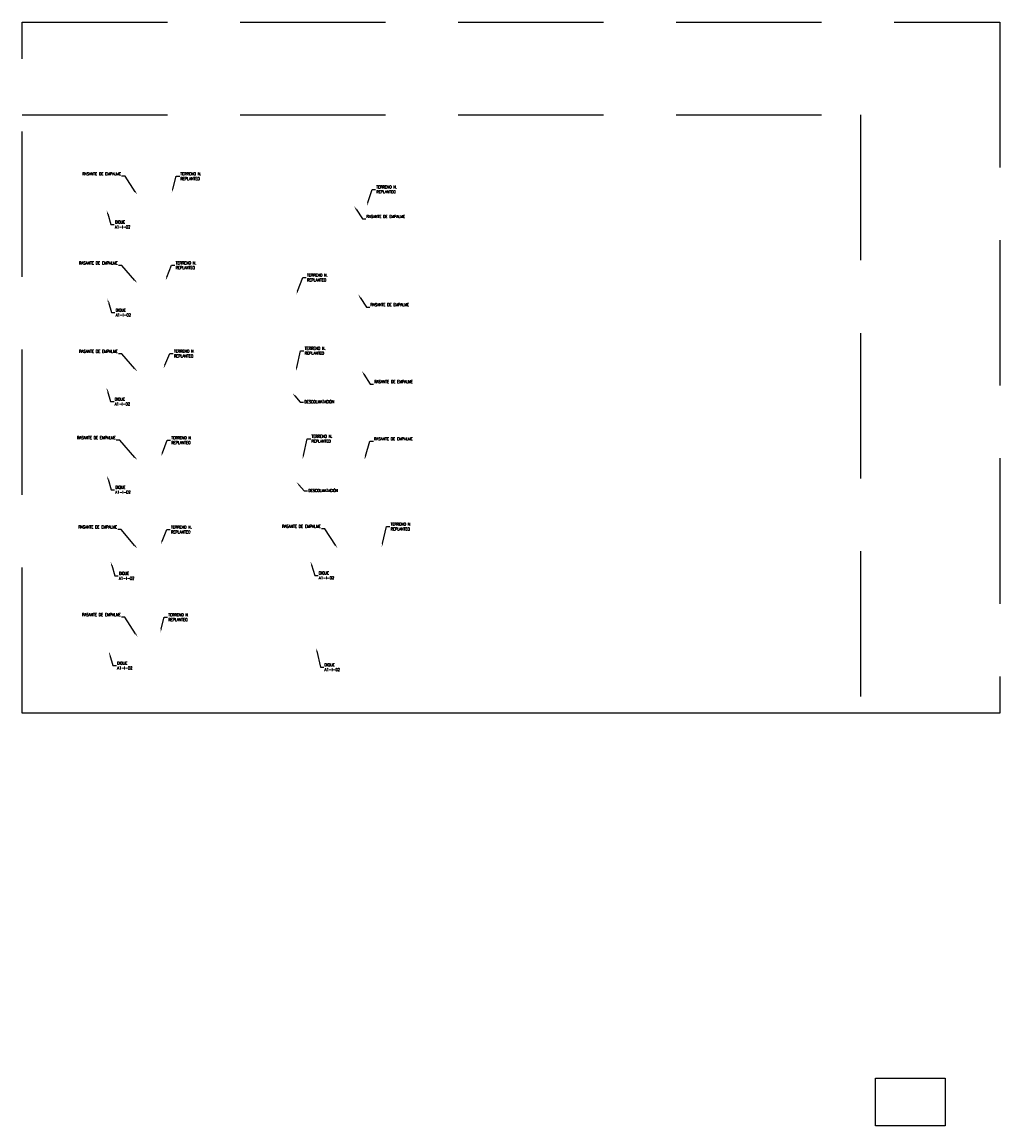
# Model space of a CAD drawing. Header units: metres. Extents: x 768989 to 770994, y 8991298 to 8992309.
# Tile 57 of 57: x 770826 to 770994, y 8991298 to 8991488. Entities that reach past the tile are written whole.
import ezdxf
from ezdxf import colors
from ezdxf.entities.mleader import LeaderData, LeaderLine
from ezdxf.math import Vec2, Vec3

# ---------------------------------------------------------------- set-up
doc = ezdxf.new("R2010")
doc.units = ezdxf.units.M
doc.linetypes.add('DASHED2', pattern=[0.375, 0.25, -0.125])
doc.styles.add('AIR-Simplex.(0.80)', font='simplex.shx', dxfattribs={"width": 0.8})

msp = doc.modelspace()

# ---------------------------------------------------------------- linework, layer by layer
msp.add_lwpolyline([(770972.837, 8991306.175), (770984.837, 8991306.175), (770984.837, 8991297.982), (770972.837, 8991297.982)], close=True)
at = {"layer": 'Defpoints', "color": 250, "linetype": 'DASHED2', "ltscale": 100}
for points in [[(770826.057, 8991487.778), (770994.257, 8991487.778), (770994.257, 8991368.978), (770826.057, 8991368.978)], [(770826.057, 8991471.814), (770970.257, 8991471.814), (770970.257, 8991368.978), (770826.057, 8991368.978)]]:
    msp.add_lwpolyline(points, close=True, dxfattribs=at)

# ---------------------------------------------------------------- next in the draw order: leaders
ml = msp.add_multileader_mtext('Standard')
ml.set_content('\\A1;{\\C256;RASANTE DE EMPALME}', color=7, style='AIR-Simplex.(0.80)')
ml.set_leader_properties(color=256, linetype='Continuous', lineweight=-1)
ml.build(insert=Vec2(0, 0))
ml.multileader.update_dxf_attribs({"text_left_attachment_type": 2, "text_right_attachment_type": 2, "dogleg_length": 2.5, "arrow_head_size": 0.6, "scale": 2})
ctx = ml.context
ctx.base_point, ctx.scale, ctx.char_height, ctx.arrow_head_size, ctx.landing_gap_size, ctx.plane_origin = Vec3(770839.178, 8991461.268), 2, 0.5, 0.6, 0.125, Vec3(770820.315, 8991459.234)
ctx.left_attachment, ctx.right_attachment, ctx.text_align_type = 2, 2, 2
notes = []
notes.append((ctx, [(1, (1, 1, 0), (770843.766, 8991461.268), (-1, 0), 0.586, [(0, [(770845.868, 8991458.118)], 0, [])])]))
ctx.mtext.insert, ctx.mtext.width, ctx.mtext.alignment, ctx.mtext.flow_direction = Vec3(770843.055, 8991461.934), 3.75738, 3, 5
ctx.mtext.has_bg_fill, ctx.mtext.bg_color, ctx.mtext.bg_scale_factor, ctx.mtext.bg_transparency, ctx.mtext.use_window_bg_color = 1, -1027028792, 1.5, 0, 1
ml = msp.add_multileader_mtext('Standard')
ml.set_content('\\A1;{\\C256;TERRENO N.\\PREPLANTEO}', color=7, style='AIR-Simplex.(0.80)')
ml.set_leader_properties(color=256, linetype='Continuous', lineweight=-1)
ml.build(insert=Vec2(0, 0))
ml.multileader.update_dxf_attribs({"text_left_attachment_type": 2, "text_right_attachment_type": 2, "dogleg_length": 2.5, "arrow_head_size": 0.6, "scale": 2})
ctx = ml.context
ctx.base_point, ctx.scale, ctx.char_height, ctx.arrow_head_size, ctx.landing_gap_size, ctx.plane_origin = Vec3(770853.168, 8991461.261), 2, 0.5, 0.6, 0.125, Vec3(770846.118, 8991465.973)
ctx.left_attachment, ctx.right_attachment = 2, 2
notes.append((ctx, [(0, (1, 1, 0), (770852.582, 8991461.261), (1, 0), 0.586, [(0, [(770851.809, 8991458.49)], 0, [])])]))
ctx.mtext.insert, ctx.mtext.width, ctx.mtext.flow_direction = Vec3(770853.293, 8991461.927), 4.35261, 5
ctx.mtext.has_bg_fill, ctx.mtext.bg_color, ctx.mtext.bg_scale_factor, ctx.mtext.bg_transparency, ctx.mtext.use_window_bg_color = 1, -1027028792, 1.5, 0, 1
ml = msp.add_multileader_mtext('Standard')
ml.set_content('\\A1;{\\C256;DIQUE \\P\\pxql;A1-I-02}', color=7, style='AIR-Simplex.(0.80)')
ml.set_leader_properties(color=256, linetype='Continuous', lineweight=-1)
ml.build(insert=Vec2(0, 0))
ml.multileader.update_dxf_attribs({"text_left_attachment_type": 2, "text_right_attachment_type": 2, "dogleg_length": 2.5, "arrow_head_size": 0.6, "scale": 2})
ctx = ml.context
ctx.base_point, ctx.scale, ctx.char_height, ctx.arrow_head_size, ctx.landing_gap_size, ctx.plane_origin = Vec3(770841.915, 8991452.969), 2, 0.5, 0.6, 0.125, Vec3(770833.792, 8991452.774)
ctx.left_attachment, ctx.right_attachment = 2, 2
notes.append((ctx, [(0, (1, 1, 0), (770841.329, 8991452.969), (1, 0), 0.586, [(0, [(770840.623, 8991455.36)], 0, [])])]))
ctx.mtext.insert, ctx.mtext.width, ctx.mtext.flow_direction = Vec3(770842.04, 8991453.635), 2.67167, 5
ctx.mtext.has_bg_fill, ctx.mtext.bg_color, ctx.mtext.bg_scale_factor, ctx.mtext.bg_transparency, ctx.mtext.use_window_bg_color = 1, -1027028792, 1.5, 0, 1
ml = msp.add_multileader_mtext('Standard')
ml.set_content('\\A1;{\\C256;RASANTE DE EMPALME}', color=7, style='AIR-Simplex.(0.80)')
ml.set_leader_properties(color=256, linetype='Continuous', lineweight=-1)
ml.build(insert=Vec2(0, 0))
ml.multileader.update_dxf_attribs({"text_left_attachment_type": 2, "text_right_attachment_type": 2, "dogleg_length": 2.5, "arrow_head_size": 0.6, "scale": 2})
ctx = ml.context
ctx.base_point, ctx.scale, ctx.char_height, ctx.arrow_head_size, ctx.landing_gap_size, ctx.plane_origin = Vec3(770885.175, 8991453.927), 2, 0.5, 0.6, 0.125, Vec3(770866.66, 8991454.162)
ctx.left_attachment, ctx.right_attachment = 2, 2
notes.append((ctx, [(0, (1, 1, 0), (770884.589, 8991453.927), (1, 0), 0.586, [(0, [(770883.183, 8991456.129)], 0, [])])]))
ctx.mtext.insert, ctx.mtext.width, ctx.mtext.flow_direction = Vec3(770885.3, 8991454.593), 3.75738, 5
ctx.mtext.has_bg_fill, ctx.mtext.bg_color, ctx.mtext.bg_scale_factor, ctx.mtext.bg_transparency, ctx.mtext.use_window_bg_color = 1, -1027028792, 1.5, 0, 1
ml = msp.add_multileader_mtext('Standard')
ml.set_content('\\A1;{\\C256;RASANTE DE EMPALME}', color=7, style='AIR-Simplex.(0.80)')
ml.set_leader_properties(color=256, linetype='Continuous', lineweight=-1)
ml.build(insert=Vec2(0, 0))
ml.multileader.update_dxf_attribs({"text_left_attachment_type": 2, "text_right_attachment_type": 2, "dogleg_length": 2.5, "arrow_head_size": 0.6, "scale": 2})
ctx = ml.context
ctx.base_point, ctx.scale, ctx.char_height, ctx.arrow_head_size, ctx.landing_gap_size, ctx.plane_origin = Vec3(770838.615, 8991445.94), 2, 0.5, 0.6, 0.125, Vec3(770820.26, 8991443.996)
ctx.left_attachment, ctx.right_attachment, ctx.text_align_type = 2, 2, 2
notes.append((ctx, [(1, (1, 1, 0), (770843.203, 8991445.94), (-1, 0), 0.586, [(0, [(770845.867, 8991442.908)], 0, [])])]))
ctx.mtext.insert, ctx.mtext.width, ctx.mtext.alignment, ctx.mtext.flow_direction = Vec3(770842.492, 8991446.607), 3.75738, 3, 5
ctx.mtext.has_bg_fill, ctx.mtext.bg_color, ctx.mtext.bg_scale_factor, ctx.mtext.bg_transparency, ctx.mtext.use_window_bg_color = 1, -1027028792, 1.5, 0, 1
ml = msp.add_multileader_mtext('Standard')
ml.set_content('\\A1;{\\C256;TERRENO N.\\PREPLANTEO}', color=7, style='AIR-Simplex.(0.80)')
ml.set_leader_properties(color=256, linetype='Continuous', lineweight=-1)
ml.build(insert=Vec2(0, 0))
ml.multileader.update_dxf_attribs({"text_left_attachment_type": 2, "text_right_attachment_type": 2, "dogleg_length": 2.5, "arrow_head_size": 0.6, "scale": 2})
ctx = ml.context
ctx.base_point, ctx.scale, ctx.char_height, ctx.arrow_head_size, ctx.landing_gap_size, ctx.plane_origin = Vec3(770852.339, 8991445.954), 2, 0.5, 0.6, 0.125, Vec3(770845.071, 8991450.869)
ctx.left_attachment, ctx.right_attachment = 2, 2
notes.append((ctx, [(0, (1, 1, 0), (770851.753, 8991445.954), (1, 0), 0.586, [(0, [(770850.762, 8991443.385)], 0, [])])]))
ctx.mtext.insert, ctx.mtext.width, ctx.mtext.flow_direction = Vec3(770852.464, 8991446.62), 4.35261, 5
ctx.mtext.has_bg_fill, ctx.mtext.bg_color, ctx.mtext.bg_scale_factor, ctx.mtext.bg_transparency, ctx.mtext.use_window_bg_color = 1, -1027028792, 1.5, 0, 1
ml = msp.add_multileader_mtext('Standard')
ml.set_content('\\A1;{\\C256;DIQUE \\P\\pxql;A1-I-02}', color=7, style='AIR-Simplex.(0.80)')
ml.set_leader_properties(color=256, linetype='Continuous', lineweight=-1)
ml.build(insert=Vec2(0, 0))
ml.multileader.update_dxf_attribs({"text_left_attachment_type": 2, "text_right_attachment_type": 2, "dogleg_length": 2.5, "arrow_head_size": 0.6, "scale": 2})
ctx = ml.context
ctx.base_point, ctx.scale, ctx.char_height, ctx.arrow_head_size, ctx.landing_gap_size, ctx.plane_origin = Vec3(770842.032, 8991437.825), 2, 0.5, 0.6, 0.125, Vec3(770833.909, 8991437.63)
ctx.left_attachment, ctx.right_attachment = 2, 2
notes.append((ctx, [(0, (1, 1, 0), (770841.446, 8991437.825), (1, 0), 0.586, [(0, [(770840.74, 8991440.216)], 0, [])])]))
ctx.mtext.insert, ctx.mtext.width, ctx.mtext.flow_direction = Vec3(770842.157, 8991438.492), 2.67167, 5
ctx.mtext.has_bg_fill, ctx.mtext.bg_color, ctx.mtext.bg_scale_factor, ctx.mtext.bg_transparency, ctx.mtext.use_window_bg_color = 1, -1027028792, 1.5, 0, 1
ml = msp.add_multileader_mtext('Standard')
ml.set_content('\\A1;{\\C256;RASANTE DE EMPALME}', color=7, style='AIR-Simplex.(0.80)')
ml.set_leader_properties(color=256, linetype='Continuous', lineweight=-1)
ml.build(insert=Vec2(0, 0))
ml.multileader.update_dxf_attribs({"text_left_attachment_type": 2, "text_right_attachment_type": 2, "dogleg_length": 2.5, "arrow_head_size": 0.6, "scale": 2})
ctx = ml.context
ctx.base_point, ctx.scale, ctx.char_height, ctx.arrow_head_size, ctx.landing_gap_size, ctx.plane_origin = Vec3(770885.871, 8991438.752), 2, 0.5, 0.6, 0.125, Vec3(770867.356, 8991438.988)
ctx.left_attachment, ctx.right_attachment = 2, 2
notes.append((ctx, [(0, (1, 1, 0), (770885.285, 8991438.752), (1, 0), 0.586, [(0, [(770883.879, 8991440.955)], 0, [])])]))
ctx.mtext.insert, ctx.mtext.width, ctx.mtext.flow_direction = Vec3(770885.996, 8991439.419), 3.75738, 5
ctx.mtext.has_bg_fill, ctx.mtext.bg_color, ctx.mtext.bg_scale_factor, ctx.mtext.bg_transparency, ctx.mtext.use_window_bg_color = 1, -1027028792, 1.5, 0, 1
ml = msp.add_multileader_mtext('Standard')
ml.set_content('\\A1;{\\C256;RASANTE DE EMPALME}', color=7, style='AIR-Simplex.(0.80)')
ml.set_leader_properties(color=256, linetype='Continuous', lineweight=-1)
ml.build(insert=Vec2(0, 0))
ml.multileader.update_dxf_attribs({"text_left_attachment_type": 2, "text_right_attachment_type": 2, "dogleg_length": 2.5, "arrow_head_size": 0.6, "scale": 2})
ctx = ml.context
ctx.base_point, ctx.scale, ctx.char_height, ctx.arrow_head_size, ctx.landing_gap_size, ctx.plane_origin = Vec3(770838.636, 8991430.75), 2, 0.5, 0.6, 0.125, Vec3(770820.192, 8991428.768)
ctx.left_attachment, ctx.right_attachment, ctx.text_align_type = 2, 2, 2
notes.append((ctx, [(1, (1, 1, 0), (770843.225, 8991430.75), (-1, 0), 0.586, [(0, [(770845.868, 8991427.698)], 0, [])])]))
ctx.mtext.insert, ctx.mtext.width, ctx.mtext.alignment, ctx.mtext.flow_direction = Vec3(770842.514, 8991431.417), 3.75738, 3, 5
ctx.mtext.has_bg_fill, ctx.mtext.bg_color, ctx.mtext.bg_scale_factor, ctx.mtext.bg_transparency, ctx.mtext.use_window_bg_color = 1, -1027028792, 1.5, 0, 1
ml = msp.add_multileader_mtext('Standard')
ml.set_content('\\A1;{\\C256;TERRENO N.\\PREPLANTEO}', color=7, style='AIR-Simplex.(0.80)')
ml.set_leader_properties(color=256, linetype='Continuous', lineweight=-1)
ml.build(insert=Vec2(0, 0))
ml.multileader.update_dxf_attribs({"text_left_attachment_type": 2, "text_right_attachment_type": 2, "dogleg_length": 2.5, "arrow_head_size": 0.6, "scale": 2})
ctx = ml.context
ctx.base_point, ctx.scale, ctx.char_height, ctx.arrow_head_size, ctx.landing_gap_size, ctx.plane_origin = Vec3(770852.047, 8991430.771), 2, 0.5, 0.6, 0.125, Vec3(770844.712, 8991435.737)
ctx.left_attachment, ctx.right_attachment = 2, 2
notes.append((ctx, [(0, (1, 1, 0), (770851.461, 8991430.771), (1, 0), 0.586, [(0, [(770850.402, 8991428.254)], 0, [])])]))
ctx.mtext.insert, ctx.mtext.width, ctx.mtext.flow_direction = Vec3(770852.172, 8991431.438), 4.35261, 5
ctx.mtext.has_bg_fill, ctx.mtext.bg_color, ctx.mtext.bg_scale_factor, ctx.mtext.bg_transparency, ctx.mtext.use_window_bg_color = 1, -1027028792, 1.5, 0, 1
ml = msp.add_multileader_mtext('Standard')
ml.set_content('\\A1;{\\C256;RASANTE DE EMPALME}', color=7, style='AIR-Simplex.(0.80)')
ml.set_leader_properties(color=256, linetype='Continuous', lineweight=-1)
ml.build(insert=Vec2(0, 0))
ml.multileader.update_dxf_attribs({"text_left_attachment_type": 2, "text_right_attachment_type": 2, "dogleg_length": 2.5, "arrow_head_size": 0.6, "scale": 2})
ctx = ml.context
ctx.base_point, ctx.scale, ctx.char_height, ctx.arrow_head_size, ctx.landing_gap_size, ctx.plane_origin = Vec3(770886.525, 8991425.544), 2, 0.5, 0.6, 0.125, Vec3(770868.009, 8991425.78)
ctx.left_attachment, ctx.right_attachment = 2, 2
notes.append((ctx, [(0, (1, 1, 0), (770885.939, 8991425.544), (1, 0), 0.586, [(0, [(770884.533, 8991427.746)], 0, [])])]))
ctx.mtext.insert, ctx.mtext.width, ctx.mtext.flow_direction = Vec3(770886.65, 8991426.21), 3.75738, 5
ctx.mtext.has_bg_fill, ctx.mtext.bg_color, ctx.mtext.bg_scale_factor, ctx.mtext.bg_transparency, ctx.mtext.use_window_bg_color = 1, -1027028792, 1.5, 0, 1
ml = msp.add_multileader_mtext('Standard')
ml.set_content('\\A1;{\\C256;DIQUE \\P\\pxql;A1-I-02}', color=7, style='AIR-Simplex.(0.80)')
ml.set_leader_properties(color=256, linetype='Continuous', lineweight=-1)
ml.build(insert=Vec2(0, 0))
ml.multileader.update_dxf_attribs({"text_left_attachment_type": 2, "text_right_attachment_type": 2, "dogleg_length": 2.5, "arrow_head_size": 0.6, "scale": 2})
ctx = ml.context
ctx.base_point, ctx.scale, ctx.char_height, ctx.arrow_head_size, ctx.landing_gap_size, ctx.plane_origin = Vec3(770841.879, 8991422.522), 2, 0.5, 0.6, 0.125, Vec3(770833.756, 8991422.327)
ctx.left_attachment, ctx.right_attachment = 2, 2
notes.append((ctx, [(0, (1, 1, 0), (770841.293, 8991422.522), (1, 0), 0.586, [(0, [(770840.587, 8991424.913)], 0, [])])]))
ctx.mtext.insert, ctx.mtext.width, ctx.mtext.flow_direction = Vec3(770842.004, 8991423.189), 2.67167, 5
ctx.mtext.has_bg_fill, ctx.mtext.bg_color, ctx.mtext.bg_scale_factor, ctx.mtext.bg_transparency, ctx.mtext.use_window_bg_color = 1, -1027028792, 1.5, 0, 1
ml = msp.add_multileader_mtext('Standard')
ml.set_content('\\A1;{\\C256;DESCOLMATACIÓN}', color=7, style='AIR-Simplex.(0.80)')
ml.set_leader_properties(color=256, linetype='Continuous', lineweight=-1)
ml.build(insert=Vec2(0, 0))
ml.multileader.update_dxf_attribs({"text_left_attachment_type": 2, "text_right_attachment_type": 2, "dogleg_length": 2.5, "arrow_head_size": 0.6, "scale": 2})
ctx = ml.context
ctx.base_point, ctx.scale, ctx.char_height, ctx.arrow_head_size, ctx.landing_gap_size, ctx.plane_origin = Vec3(770874.484, 8991422.442), 2, 0.5, 0.6, 0.125, Vec3(770867.514, 8991422.392)
ctx.left_attachment, ctx.right_attachment = 2, 2
notes.append((ctx, [(0, (1, 1, 0), (770873.898, 8991422.442), (1, 0), 0.586, [(0, [(770872.589, 8991423.946)], 0, [])])]))
ctx.mtext.insert, ctx.mtext.width, ctx.mtext.flow_direction = Vec3(770874.609, 8991422.74), 2.67167, 5
ctx.mtext.has_bg_fill, ctx.mtext.bg_color, ctx.mtext.bg_scale_factor, ctx.mtext.bg_transparency, ctx.mtext.use_window_bg_color = 1, -1027028792, 1.5, 0, 1
ml = msp.add_multileader_mtext('Standard')
ml.set_content('\\A1;{\\C256;RASANTE DE EMPALME}', color=7, style='AIR-Simplex.(0.80)')
ml.set_leader_properties(color=256, linetype='Continuous', lineweight=-1)
ml.build(insert=Vec2(0, 0))
ml.multileader.update_dxf_attribs({"text_left_attachment_type": 2, "text_right_attachment_type": 2, "dogleg_length": 2.5, "arrow_head_size": 0.6, "scale": 2})
ctx = ml.context
ctx.base_point, ctx.scale, ctx.char_height, ctx.arrow_head_size, ctx.landing_gap_size, ctx.plane_origin = Vec3(770838.266, 8991415.894), 2, 0.5, 0.6, 0.125, Vec3(770820.178, 8991413.54)
ctx.left_attachment, ctx.right_attachment, ctx.text_align_type = 2, 2, 2
notes.append((ctx, [(1, (1, 1, 0), (770842.854, 8991415.894), (-1, 0), 0.586, [(0, [(770845.867, 8991412.488)], 0, [])])]))
ctx.mtext.insert, ctx.mtext.width, ctx.mtext.alignment, ctx.mtext.flow_direction = Vec3(770842.143, 8991416.561), 3.75738, 3, 5
ctx.mtext.has_bg_fill, ctx.mtext.bg_color, ctx.mtext.bg_scale_factor, ctx.mtext.bg_transparency, ctx.mtext.use_window_bg_color = 1, -1027028792, 1.5, 0, 1
ml = msp.add_multileader_mtext('Standard')
ml.set_content('\\A1;{\\C256;TERRENO N.\\PREPLANTEO}', color=7, style='AIR-Simplex.(0.80)')
ml.set_leader_properties(color=256, linetype='Continuous', lineweight=-1)
ml.build(insert=Vec2(0, 0))
ml.multileader.update_dxf_attribs({"text_left_attachment_type": 2, "text_right_attachment_type": 2, "dogleg_length": 2.5, "arrow_head_size": 0.6, "scale": 2})
ctx = ml.context
ctx.base_point, ctx.scale, ctx.char_height, ctx.arrow_head_size, ctx.landing_gap_size, ctx.plane_origin = Vec3(770851.588, 8991415.877), 2, 0.5, 0.6, 0.125, Vec3(770844.301, 8991420.61)
ctx.left_attachment, ctx.right_attachment = 2, 2
notes.append((ctx, [(0, (1, 1, 0), (770851.002, 8991415.877), (1, 0), 0.586, [(0, [(770849.992, 8991413.127)], 0, [])])]))
ctx.mtext.insert, ctx.mtext.width, ctx.mtext.flow_direction = Vec3(770851.713, 8991416.543), 4.35261, 5
ctx.mtext.has_bg_fill, ctx.mtext.bg_color, ctx.mtext.bg_scale_factor, ctx.mtext.bg_transparency, ctx.mtext.use_window_bg_color = 1, -1027028792, 1.5, 0, 1
ml = msp.add_multileader_mtext('Standard')
ml.set_content('\\A1;{\\C256;RASANTE DE EMPALME}', color=7, style='AIR-Simplex.(0.80)')
ml.set_leader_properties(color=256, linetype='Continuous', lineweight=-1)
ml.build(insert=Vec2(0, 0))
ml.multileader.update_dxf_attribs({"text_left_attachment_type": 2, "text_right_attachment_type": 2, "dogleg_length": 2.5, "arrow_head_size": 0.6, "scale": 2})
ctx = ml.context
ctx.base_point, ctx.scale, ctx.char_height, ctx.arrow_head_size, ctx.landing_gap_size, ctx.plane_origin = Vec3(770886.481, 8991415.706), 2, 0.5, 0.6, 0.125, Vec3(770866.453, 8991410.584)
ctx.left_attachment, ctx.right_attachment = 2, 2
notes.append((ctx, [(0, (1, 1, 0), (770885.894, 8991415.706), (1, 0), 0.586, [(0, [(770884.961, 8991412.548)], 0, [])])]))
ctx.mtext.insert, ctx.mtext.width, ctx.mtext.flow_direction = Vec3(770886.606, 8991416.372), 3.75738, 5
ctx.mtext.has_bg_fill, ctx.mtext.bg_color, ctx.mtext.bg_scale_factor, ctx.mtext.bg_transparency, ctx.mtext.use_window_bg_color = 1, -1027028792, 1.5, 0, 1
ml = msp.add_multileader_mtext('Standard')
ml.set_content('\\A1;{\\C256;DIQUE \\P\\pxql;A1-I-02}', color=7, style='AIR-Simplex.(0.80)')
ml.set_leader_properties(color=256, linetype='Continuous', lineweight=-1)
ml.build(insert=Vec2(0, 0))
ml.multileader.update_dxf_attribs({"text_left_attachment_type": 2, "text_right_attachment_type": 2, "dogleg_length": 2.5, "arrow_head_size": 0.6, "scale": 2})
ctx = ml.context
ctx.base_point, ctx.scale, ctx.char_height, ctx.arrow_head_size, ctx.landing_gap_size, ctx.plane_origin = Vec3(770841.974, 8991407.368), 2, 0.5, 0.6, 0.125, Vec3(770833.851, 8991407.173)
ctx.left_attachment, ctx.right_attachment = 2, 2
notes.append((ctx, [(0, (1, 1, 0), (770841.388, 8991407.368), (1, 0), 0.586, [(0, [(770840.682, 8991409.759)], 0, [])])]))
ctx.mtext.insert, ctx.mtext.width, ctx.mtext.flow_direction = Vec3(770842.099, 8991408.035), 2.67167, 5
ctx.mtext.has_bg_fill, ctx.mtext.bg_color, ctx.mtext.bg_scale_factor, ctx.mtext.bg_transparency, ctx.mtext.use_window_bg_color = 1, -1027028792, 1.5, 0, 1
ml = msp.add_multileader_mtext('Standard')
ml.set_content('\\A1;{\\C256;DESCOLMATACIÓN}', color=7, style='AIR-Simplex.(0.80)')
ml.set_leader_properties(color=256, linetype='Continuous', lineweight=-1)
ml.build(insert=Vec2(0, 0))
ml.multileader.update_dxf_attribs({"text_left_attachment_type": 2, "text_right_attachment_type": 2, "dogleg_length": 2.5, "arrow_head_size": 0.6, "scale": 2})
ctx = ml.context
ctx.base_point, ctx.scale, ctx.char_height, ctx.arrow_head_size, ctx.landing_gap_size, ctx.plane_origin = Vec3(770875.166, 8991407.181), 2, 0.5, 0.6, 0.125, Vec3(770868.197, 8991407.131)
ctx.left_attachment, ctx.right_attachment = 2, 2
notes.append((ctx, [(0, (1, 1, 0), (770874.58, 8991407.181), (1, 0), 0.586, [(0, [(770873.272, 8991408.685)], 0, [])])]))
ctx.mtext.insert, ctx.mtext.width, ctx.mtext.flow_direction = Vec3(770875.291, 8991407.479), 2.67167, 5
ctx.mtext.has_bg_fill, ctx.mtext.bg_color, ctx.mtext.bg_scale_factor, ctx.mtext.bg_transparency, ctx.mtext.use_window_bg_color = 1, -1027028792, 1.5, 0, 1
ml = msp.add_multileader_mtext('Standard')
ml.set_content('\\A1;{\\C256;RASANTE DE EMPALME}', color=7, style='AIR-Simplex.(0.80)')
ml.set_leader_properties(color=256, linetype='Continuous', lineweight=-1)
ml.build(insert=Vec2(0, 0))
ml.multileader.update_dxf_attribs({"text_left_attachment_type": 2, "text_right_attachment_type": 2, "dogleg_length": 2.5, "arrow_head_size": 0.6, "scale": 2})
ctx = ml.context
ctx.base_point, ctx.scale, ctx.char_height, ctx.arrow_head_size, ctx.landing_gap_size, ctx.plane_origin = Vec3(770838.517, 8991400.555), 2, 0.5, 0.6, 0.125, Vec3(770820.256, 8991398.394)
ctx.left_attachment, ctx.right_attachment, ctx.text_align_type = 2, 2, 2
notes.append((ctx, [(1, (1, 1, 0), (770843.105, 8991400.555), (-1, 0), 0.586, [(0, [(770845.867, 8991397.278)], 0, [])])]))
ctx.mtext.insert, ctx.mtext.width, ctx.mtext.alignment, ctx.mtext.flow_direction = Vec3(770842.394, 8991401.222), 3.75738, 3, 5
ctx.mtext.has_bg_fill, ctx.mtext.bg_color, ctx.mtext.bg_scale_factor, ctx.mtext.bg_transparency, ctx.mtext.use_window_bg_color = 1, -1027028792, 1.5, 0, 1
ml = msp.add_multileader_mtext('Standard')
ml.set_content('\\A1;{\\C256;TERRENO N.\\PREPLANTEO}', color=7, style='AIR-Simplex.(0.80)')
ml.set_leader_properties(color=256, linetype='Continuous', lineweight=-1)
ml.build(insert=Vec2(0, 0))
ml.multileader.update_dxf_attribs({"text_left_attachment_type": 2, "text_right_attachment_type": 2, "dogleg_length": 2.5, "arrow_head_size": 0.6, "scale": 2})
ctx = ml.context
ctx.base_point, ctx.scale, ctx.char_height, ctx.arrow_head_size, ctx.landing_gap_size, ctx.plane_origin = Vec3(770851.549, 8991400.52), 2, 0.5, 0.6, 0.125, Vec3(770844.235, 8991405.468)
ctx.left_attachment, ctx.right_attachment = 2, 2
notes.append((ctx, [(0, (1, 1, 0), (770850.963, 8991400.52), (1, 0), 0.586, [(0, [(770849.925, 8991397.985)], 0, [])])]))
ctx.mtext.insert, ctx.mtext.width, ctx.mtext.flow_direction = Vec3(770851.674, 8991401.187), 4.35261, 5
ctx.mtext.has_bg_fill, ctx.mtext.bg_color, ctx.mtext.bg_scale_factor, ctx.mtext.bg_transparency, ctx.mtext.use_window_bg_color = 1, -1027028792, 1.5, 0, 1
ml = msp.add_multileader_mtext('Standard')
ml.set_content('\\A1;{\\C256;RASANTE DE EMPALME}', color=7, style='AIR-Simplex.(0.80)')
ml.set_leader_properties(color=256, linetype='Continuous', lineweight=-1)
ml.build(insert=Vec2(0, 0))
ml.multileader.update_dxf_attribs({"text_left_attachment_type": 2, "text_right_attachment_type": 2, "dogleg_length": 2.5, "arrow_head_size": 0.6, "scale": 2})
ctx = ml.context
ctx.base_point, ctx.scale, ctx.char_height, ctx.arrow_head_size, ctx.landing_gap_size, ctx.plane_origin = Vec3(770873.539, 8991400.661), 2, 0.5, 0.6, 0.125, Vec3(770854.64, 8991398.437)
ctx.left_attachment, ctx.right_attachment, ctx.text_align_type = 2, 2, 2
notes.append((ctx, [(1, (1, 1, 0), (770878.128, 8991400.661), (-1, 0), 0.586, [(0, [(770880.286, 8991397.338)], 0, [])])]))
ctx.mtext.insert, ctx.mtext.width, ctx.mtext.alignment, ctx.mtext.flow_direction = Vec3(770877.417, 8991401.327), 3.75738, 3, 5
ctx.mtext.has_bg_fill, ctx.mtext.bg_color, ctx.mtext.bg_scale_factor, ctx.mtext.bg_transparency, ctx.mtext.use_window_bg_color = 1, -1027028792, 1.5, 0, 1
ml = msp.add_multileader_mtext('Standard')
ml.set_content('\\A1;{\\C256;TERRENO N.\\PREPLANTEO}', color=7, style='AIR-Simplex.(0.80)')
ml.set_leader_properties(color=256, linetype='Continuous', lineweight=-1)
ml.build(insert=Vec2(0, 0))
ml.multileader.update_dxf_attribs({"text_left_attachment_type": 2, "text_right_attachment_type": 2, "dogleg_length": 2.5, "arrow_head_size": 0.6, "scale": 2})
ctx = ml.context
ctx.base_point, ctx.scale, ctx.char_height, ctx.arrow_head_size, ctx.landing_gap_size, ctx.plane_origin = Vec3(770889.318, 8991401.025), 2, 0.5, 0.6, 0.125, Vec3(770882.236, 8991405.028)
ctx.left_attachment, ctx.right_attachment = 2, 2
notes.append((ctx, [(0, (1, 1, 0), (770888.732, 8991401.025), (1, 0), 0.586, [(0, [(770887.927, 8991397.545)], 0, [])])]))
ctx.mtext.insert, ctx.mtext.width, ctx.mtext.flow_direction = Vec3(770889.443, 8991401.692), 4.35261, 5
ctx.mtext.has_bg_fill, ctx.mtext.bg_color, ctx.mtext.bg_scale_factor, ctx.mtext.bg_transparency, ctx.mtext.use_window_bg_color = 1, -1027028792, 1.5, 0, 1
ml = msp.add_multileader_mtext('Standard')
ml.set_content('\\A1;{\\C256;DIQUE \\P\\pxql;A1-I-02}', color=7, style='AIR-Simplex.(0.80)')
ml.set_leader_properties(color=256, linetype='Continuous', lineweight=-1)
ml.build(insert=Vec2(0, 0))
ml.multileader.update_dxf_attribs({"text_left_attachment_type": 2, "text_right_attachment_type": 2, "dogleg_length": 2.5, "arrow_head_size": 0.6, "scale": 2})
ctx = ml.context
ctx.base_point, ctx.scale, ctx.char_height, ctx.arrow_head_size, ctx.landing_gap_size, ctx.plane_origin = Vec3(770842.599, 8991392.566), 2, 0.5, 0.6, 0.125, Vec3(770834.476, 8991392.371)
ctx.left_attachment, ctx.right_attachment = 2, 2
notes.append((ctx, [(0, (1, 1, 0), (770842.013, 8991392.566), (1, 0), 0.586, [(0, [(770841.307, 8991394.957)], 0, [])])]))
ctx.mtext.insert, ctx.mtext.width, ctx.mtext.flow_direction = Vec3(770842.724, 8991393.233), 2.67167, 5
ctx.mtext.has_bg_fill, ctx.mtext.bg_color, ctx.mtext.bg_scale_factor, ctx.mtext.bg_transparency, ctx.mtext.use_window_bg_color = 1, -1027028792, 1.5, 0, 1
ml = msp.add_multileader_mtext('Standard')
ml.set_content('\\A1;{\\C256;DIQUE \\P\\pxql;A1-I-02}', color=7, style='AIR-Simplex.(0.80)')
ml.set_leader_properties(color=256, linetype='Continuous', lineweight=-1)
ml.build(insert=Vec2(0, 0))
ml.multileader.update_dxf_attribs({"text_left_attachment_type": 2, "text_right_attachment_type": 2, "dogleg_length": 2.5, "arrow_head_size": 0.6, "scale": 2})
ctx = ml.context
ctx.base_point, ctx.scale, ctx.char_height, ctx.arrow_head_size, ctx.landing_gap_size, ctx.plane_origin = Vec3(770876.977, 8991392.632), 2, 0.5, 0.6, 0.125, Vec3(770868.854, 8991392.437)
ctx.left_attachment, ctx.right_attachment = 2, 2
notes.append((ctx, [(0, (1, 1, 0), (770876.391, 8991392.632), (1, 0), 0.586, [(0, [(770875.685, 8991395.023)], 0, [])])]))
ctx.mtext.insert, ctx.mtext.width, ctx.mtext.flow_direction = Vec3(770877.102, 8991393.299), 2.67167, 5
ctx.mtext.has_bg_fill, ctx.mtext.bg_color, ctx.mtext.bg_scale_factor, ctx.mtext.bg_transparency, ctx.mtext.use_window_bg_color = 1, -1027028792, 1.5, 0, 1
ml = msp.add_multileader_mtext('Standard')
ml.set_content('\\A1;{\\C256;RASANTE DE EMPALME}', color=7, style='AIR-Simplex.(0.80)')
ml.set_leader_properties(color=256, linetype='Continuous', lineweight=-1)
ml.build(insert=Vec2(0, 0))
ml.multileader.update_dxf_attribs({"text_left_attachment_type": 2, "text_right_attachment_type": 2, "dogleg_length": 2.5, "arrow_head_size": 0.6, "scale": 2})
ctx = ml.context
ctx.base_point, ctx.scale, ctx.char_height, ctx.arrow_head_size, ctx.landing_gap_size, ctx.plane_origin = Vec3(770839.136, 8991385.471), 2, 0.5, 0.6, 0.125, Vec3(770820.478, 8991383.264)
ctx.left_attachment, ctx.right_attachment, ctx.text_align_type = 2, 2, 2
notes.append((ctx, [(1, (1, 1, 0), (770843.725, 8991385.471), (-1, 0), 0.586, [(0, [(770845.916, 8991382.071)], 0, [])])]))
ctx.mtext.insert, ctx.mtext.width, ctx.mtext.alignment, ctx.mtext.flow_direction = Vec3(770843.014, 8991386.138), 3.75738, 3, 5
ctx.mtext.has_bg_fill, ctx.mtext.bg_color, ctx.mtext.bg_scale_factor, ctx.mtext.bg_transparency, ctx.mtext.use_window_bg_color = 1, -1027028792, 1.5, 0, 1
ml = msp.add_multileader_mtext('Standard')
ml.set_content('\\A1;{\\C256;TERRENO N.\\PREPLANTEO}', color=7, style='AIR-Simplex.(0.80)')
ml.set_leader_properties(color=256, linetype='Continuous', lineweight=-1)
ml.build(insert=Vec2(0, 0))
ml.multileader.update_dxf_attribs({"text_left_attachment_type": 2, "text_right_attachment_type": 2, "dogleg_length": 2.5, "arrow_head_size": 0.6, "scale": 2})
ctx = ml.context
ctx.base_point, ctx.scale, ctx.char_height, ctx.arrow_head_size, ctx.landing_gap_size, ctx.plane_origin = Vec3(770851.072, 8991385.438), 2, 0.5, 0.6, 0.125, Vec3(770844.168, 8991390.327)
ctx.left_attachment, ctx.right_attachment = 2, 2
notes.append((ctx, [(0, (1, 1, 0), (770850.486, 8991385.438), (1, 0), 0.586, [(0, [(770849.859, 8991382.844)], 0, [])])]))
ctx.mtext.insert, ctx.mtext.width, ctx.mtext.flow_direction = Vec3(770851.197, 8991386.105), 4.35261, 5
ctx.mtext.has_bg_fill, ctx.mtext.bg_color, ctx.mtext.bg_scale_factor, ctx.mtext.bg_transparency, ctx.mtext.use_window_bg_color = 1, -1027028792, 1.5, 0, 1
ml = msp.add_multileader_mtext('Standard')
ml.set_content('\\A1;{\\C256;DIQUE \\P\\pxql;A1-I-02}', color=7, style='AIR-Simplex.(0.80)')
ml.set_leader_properties(color=256, linetype='Continuous', lineweight=-1)
ml.build(insert=Vec2(0, 0))
ml.multileader.update_dxf_attribs({"text_left_attachment_type": 2, "text_right_attachment_type": 2, "dogleg_length": 2.5, "arrow_head_size": 0.6, "scale": 2})
ctx = ml.context
ctx.base_point, ctx.scale, ctx.char_height, ctx.arrow_head_size, ctx.landing_gap_size, ctx.plane_origin = Vec3(770842.282, 8991377.129), 2, 0.5, 0.6, 0.125, Vec3(770834.159, 8991376.934)
ctx.left_attachment, ctx.right_attachment = 2, 2
notes.append((ctx, [(0, (1, 1, 0), (770841.696, 8991377.129), (1, 0), 0.586, [(0, [(770840.99, 8991379.519)], 0, [])])]))
ctx.mtext.insert, ctx.mtext.width, ctx.mtext.flow_direction = Vec3(770842.407, 8991377.795), 2.67167, 5
ctx.mtext.has_bg_fill, ctx.mtext.bg_color, ctx.mtext.bg_scale_factor, ctx.mtext.bg_transparency, ctx.mtext.use_window_bg_color = 1, -1027028792, 1.5, 0, 1
ml = msp.add_multileader_mtext('Standard')
ml.set_content('\\A1;{\\C256;DIQUE \\P\\pxql;A1-I-02}', color=7, style='AIR-Simplex.(0.80)')
ml.set_leader_properties(color=256, linetype='Continuous', lineweight=-1)
ml.build(insert=Vec2(0, 0))
ml.multileader.update_dxf_attribs({"text_left_attachment_type": 2, "text_right_attachment_type": 2, "dogleg_length": 2.5, "arrow_head_size": 0.6, "scale": 2})
ctx = ml.context
ctx.base_point, ctx.scale, ctx.char_height, ctx.arrow_head_size, ctx.landing_gap_size, ctx.plane_origin = Vec3(770877.952, 8991376.848), 2, 0.5, 0.6, 0.125, Vec3(770869.829, 8991376.653)
ctx.left_attachment, ctx.right_attachment = 2, 2
notes.append((ctx, [(0, (1, 1, 0), (770877.366, 8991376.848), (1, 0), 0.586, [(0, [(770876.646, 8991380.176)], 0, [])])]))
ctx.mtext.insert, ctx.mtext.width, ctx.mtext.flow_direction = Vec3(770878.077, 8991377.514), 2.67167, 5
ctx.mtext.has_bg_fill, ctx.mtext.bg_color, ctx.mtext.bg_scale_factor, ctx.mtext.bg_transparency, ctx.mtext.use_window_bg_color = 1, -1027028792, 1.5, 0, 1
for ctx, leaders in notes:
    for number, flags, end, landing, length, lines in leaders:
        leader = LeaderData()
        leader.index, (leader.has_last_leader_line, leader.has_dogleg_vector, leader.attachment_direction) = number, flags
        leader.last_leader_point, leader.dogleg_vector, leader.dogleg_length = Vec3(end), Vec3(landing), length
        for number, points, colour, breaks in lines:
            line = LeaderLine()
            line.index, line.vertices, line.color, line.breaks = number, Vec3.list(points), colors.encode_raw_color(colour), breaks
            leader.lines.append(line)
        ctx.leaders.append(leader)

# ---------------------------------------------------------------- next in the draw order: leaders
ml = msp.add_multileader_mtext('Standard')
ml.set_content('\\A1;{\\C256;TERRENO N.\\PREPLANTEO}', color=7, style='AIR-Simplex.(0.80)')
ml.set_leader_properties(color=256, linetype='Continuous', lineweight=-1)
ml.build(insert=Vec2(0, 0))
ml.multileader.update_dxf_attribs({"text_left_attachment_type": 2, "text_right_attachment_type": 2, "dogleg_length": 2.5, "arrow_head_size": 0.6, "scale": 2})
ctx = ml.context
ctx.base_point, ctx.scale, ctx.char_height, ctx.arrow_head_size, ctx.landing_gap_size, ctx.plane_origin = Vec3(770886.853, 8991459.005), 2, 0.5, 0.6, 0.125, Vec3(770879.678, 8991463.642)
ctx.left_attachment, ctx.right_attachment = 2, 2
notes = []
notes.append((ctx, [(0, (1, 1, 0), (770886.267, 8991459.005), (1, 0), 0.586, [(0, [(770885.368, 8991456.159)], 0, [])])]))
ctx.mtext.insert, ctx.mtext.width, ctx.mtext.flow_direction = Vec3(770886.978, 8991459.672), 4.35261, 5
ctx.mtext.has_bg_fill, ctx.mtext.bg_color, ctx.mtext.bg_scale_factor, ctx.mtext.bg_transparency, ctx.mtext.use_window_bg_color = 1, -1027028792, 1.5, 0, 1
ml = msp.add_multileader_mtext('Standard')
ml.set_content('\\A1;{\\C256;TERRENO N.\\PREPLANTEO}', color=7, style='AIR-Simplex.(0.80)')
ml.set_leader_properties(color=256, linetype='Continuous', lineweight=-1)
ml.build(insert=Vec2(0, 0))
ml.multileader.update_dxf_attribs({"text_left_attachment_type": 2, "text_right_attachment_type": 2, "dogleg_length": 2.5, "arrow_head_size": 0.6, "scale": 2})
ctx = ml.context
ctx.base_point, ctx.scale, ctx.char_height, ctx.arrow_head_size, ctx.landing_gap_size, ctx.plane_origin = Vec3(770874.931, 8991443.848), 2, 0.5, 0.6, 0.125, Vec3(770867.557, 8991448.438)
ctx.left_attachment, ctx.right_attachment = 2, 2
notes.append((ctx, [(0, (1, 1, 0), (770874.344, 8991443.848), (1, 0), 0.586, [(0, [(770873.248, 8991440.955)], 0, [])])]))
ctx.mtext.insert, ctx.mtext.width, ctx.mtext.flow_direction = Vec3(770875.056, 8991444.514), 4.35261, 5
ctx.mtext.has_bg_fill, ctx.mtext.bg_color, ctx.mtext.bg_scale_factor, ctx.mtext.bg_transparency, ctx.mtext.use_window_bg_color = 1, -1027028792, 1.5, 0, 1
ml = msp.add_multileader_mtext('Standard')
ml.set_content('\\A1;{\\C256;TERRENO N.\\PREPLANTEO}', color=7, style='AIR-Simplex.(0.80)')
ml.set_leader_properties(color=256, linetype='Continuous', lineweight=-1)
ml.build(insert=Vec2(0, 0))
ml.multileader.update_dxf_attribs({"text_left_attachment_type": 2, "text_right_attachment_type": 2, "dogleg_length": 2.5, "arrow_head_size": 0.6, "scale": 2})
ctx = ml.context
ctx.base_point, ctx.scale, ctx.char_height, ctx.arrow_head_size, ctx.landing_gap_size, ctx.plane_origin = Vec3(770874.549, 8991431.265), 2, 0.5, 0.6, 0.125, Vec3(770867.467, 8991435.269)
ctx.left_attachment, ctx.right_attachment = 2, 2
notes.append((ctx, [(0, (1, 1, 0), (770873.963, 8991431.265), (1, 0), 0.586, [(0, [(770873.158, 8991427.785)], 0, [])])]))
ctx.mtext.insert, ctx.mtext.width, ctx.mtext.flow_direction = Vec3(770874.674, 8991431.932), 4.35261, 5
ctx.mtext.has_bg_fill, ctx.mtext.bg_color, ctx.mtext.bg_scale_factor, ctx.mtext.bg_transparency, ctx.mtext.use_window_bg_color = 1, -1027028792, 1.5, 0, 1
ml = msp.add_multileader_mtext('Standard')
ml.set_content('\\A1;{\\C256;TERRENO N.\\PREPLANTEO}', color=7, style='AIR-Simplex.(0.80)')
ml.set_leader_properties(color=256, linetype='Continuous', lineweight=-1)
ml.build(insert=Vec2(0, 0))
ml.multileader.update_dxf_attribs({"text_left_attachment_type": 2, "text_right_attachment_type": 2, "dogleg_length": 2.5, "arrow_head_size": 0.6, "scale": 2})
ctx = ml.context
ctx.base_point, ctx.scale, ctx.char_height, ctx.arrow_head_size, ctx.landing_gap_size, ctx.plane_origin = Vec3(770875.71, 8991416.132), 2, 0.5, 0.6, 0.125, Vec3(770868.628, 8991420.135)
ctx.left_attachment, ctx.right_attachment = 2, 2
notes.append((ctx, [(0, (1, 1, 0), (770875.123, 8991416.132), (1, 0), 0.586, [(0, [(770874.319, 8991412.652)], 0, [])])]))
ctx.mtext.insert, ctx.mtext.width, ctx.mtext.flow_direction = Vec3(770875.835, 8991416.798), 4.35261, 5
ctx.mtext.has_bg_fill, ctx.mtext.bg_color, ctx.mtext.bg_scale_factor, ctx.mtext.bg_transparency, ctx.mtext.use_window_bg_color = 1, -1027028792, 1.5, 0, 1
for ctx, leaders in notes:
    for number, flags, end, landing, length, lines in leaders:
        leader = LeaderData()
        leader.index, (leader.has_last_leader_line, leader.has_dogleg_vector, leader.attachment_direction) = number, flags
        leader.last_leader_point, leader.dogleg_vector, leader.dogleg_length = Vec3(end), Vec3(landing), length
        for number, points, colour, breaks in lines:
            line = LeaderLine()
            line.index, line.vertices, line.color, line.breaks = number, Vec3.list(points), colors.encode_raw_color(colour), breaks
            leader.lines.append(line)
        ctx.leaders.append(leader)

doc.saveas('drawing.dxf')
